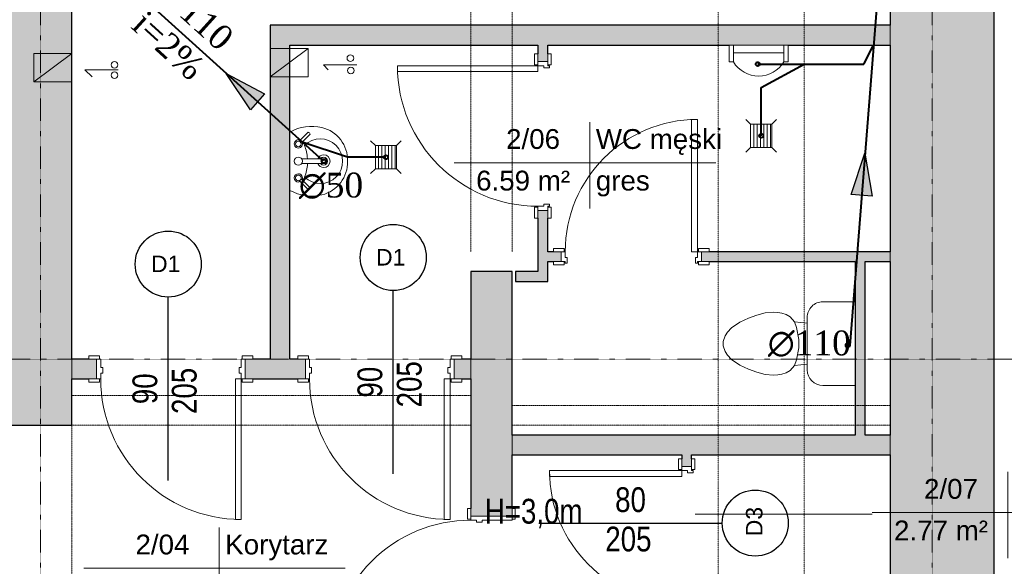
# Model space of a CAD drawing. Header units: inches. Extents: x -112469 to 885939, y -131046 to 286269.
# Tile 131 of 138: x 206705 to 212662, y -44993 to -41686. Entities that reach past the tile are written whole.
import ezdxf
from ezdxf import colors
from ezdxf.entities.mleader import LeaderData, LeaderLine
from ezdxf.math import Vec2, Vec3

# ---------------------------------------------------------------- set-up
doc = ezdxf.new("R2010")
doc.units = ezdxf.units.IN
doc.header["$MEASUREMENT"] = 0
for name, pattern in [('Aligning Line 1_8_', [0.635, 0.3175, -0.3175]), ('Linia siatki', [0.9925, 0.47, -0.2175, 0.0875, -0.2175]), ('Ukryty', [0.714375, 0.47625, -0.238125])]:
    doc.linetypes.add(name, pattern=pattern)
for name, color, linetype, lineweight in [('_IS_kan san', 34, 'Continuous', 40), ('_IS_kan san_opis', 34, 'Continuous', 25), ('A-AREA-IDEN', 251, 'Continuous', 9), ('A-DETL', 251, 'Continuous', 9), ('A-DETL-HDLN', 251, 'Ukryty', 9), ('A-DETL-MEDM', 251, 'Continuous', 25), ('A-DETL-THIN', 251, 'Continuous', 9), ('A-DOOR', 251, 'Continuous', 9), ('A-DOOR-FRAM', 251, 'Continuous', 18), ('A-WALL', 251, 'Continuous', 9), ('A-WALL-PATT', 254, 'Continuous', 25), ('G-ANNO-TEXT', 251, 'Continuous', 9), ('I-WALL', 251, 'Continuous', 9), ('P-SANR-FIXT', 251, 'Continuous', 9), ('S-GRID', 251, 'Continuous', 9)]:
    doc.layers.add(name, color=color, linetype=linetype, lineweight=lineweight)
doc.styles.add('Arial_1', font='arial.ttf', dxfattribs={"height": 12})
doc.styles.add('Arial_3', font='arial.ttf', dxfattribs={"height": 15})
doc.styles.add('Arial_4', font='arial.ttf', dxfattribs={"width": 0.8, "height": 18})
doc.styles.add('krzysiek', font='times.ttf')
doc.styles.get("Standard").update_dxf_attribs({"font": 'arial.ttf'})

# ---------------------------------------------------------------- blocks, each defined once
blk = doc.blocks.new('Etyk_pom_1_mala - Etyk_pom_1_mala-219433-6_Poziom posadzka II pietra')
at = {"layer": 'A-AREA-IDEN'}
for p, q in [((-0.0958, 0.1444), (-0.0958, -0.3781)), ((-0.9154, -0.1015), (0.6661, -0.1015))]:
    blk.add_line(p, q, dxfattribs=at)
blk = doc.blocks.new('Drzwi-wewnętrzne-jednoskrzydłowe-dwupanelowe-drewniane - 800 x 2100mm-716961-6_Poziom posadzka II pietra')
at = {"layer": 'A-DOOR', "lineweight": 18}
for p, q in [((40, 82.68), (36.5, 82.68)), ((36.5, 82.68), (36.5, 2.68)), ((40, 2.68), (40, 82.68)), ((36.5, 2.68), (40, 2.68))]:
    blk.add_line(p, q, dxfattribs=at)
at = {"layer": 'A-DOOR'}
for p, q in [((-40.64, 4.68), (-47.14, 4.68)), ((-47.14, 4.68), (-47.14, 2.68)), ((-47.14, 2.68), (-40.64, 2.68)), ((-40.64, 2.68), (-40.64, 4.68)), ((47.13, 4.68), (40.63, 4.68)), ((40.63, 4.68), (40.63, 2.68)), ((40.63, 2.68), (47.13, 2.68)), ((47.13, 2.68), (47.13, 4.68)), ((-40.64, -3.32), (-47.14, -3.32)), ((-47.14, -3.32), (-47.14, -5.32)), ((-47.14, -5.32), (-40.64, -5.32)), ((-40.64, -5.32), (-40.64, -3.32)), ((47.13, -3.32), (40.63, -3.32)), ((40.63, -3.32), (40.63, -5.32)), ((40.63, -5.32), (47.13, -5.32)), ((47.13, -5.32), (47.13, -3.32))]:
    blk.add_line(p, q, dxfattribs=at)
blk.add_arc((40, 2.68), 80, 90, 180, dxfattribs=at)
at = {"layer": 'A-DOOR-FRAM'}
for p, q in [((-40, 2.68), (-42.5, 2.68)), ((-42.5, 2.68), (-42.5, -3.32)), ((-40, -0.82), (-40, 2.68)), ((40, 2.68), (40, -0.82)), ((42.5, 2.68), (40, 2.68)), ((42.5, -3.32), (42.5, 2.68)), ((-42.5, -3.32), (-40, -3.32)), ((-38.73, -0.82), (-40, -0.82)), ((-40, -3.32), (-40, -4.31)), ((-40, -4.31), (-38.73, -4.31)), ((-38.73, -4.31), (-38.73, -0.82)), ((40, -0.82), (38.73, -0.82)), ((38.73, -0.82), (38.73, -4.31)), ((38.73, -4.31), (40, -4.31)), ((40, -4.31), (40, -3.32)), ((40, -3.32), (42.5, -3.32))]:
    blk.add_line(p, q, dxfattribs=at)
blk = doc.blocks.new('Pisuar - ścienny - 3D - Pisuar - ścienny - 3D-716118-6_Poziom posadzka II pietra')
at = {"layer": 'P-SANR-FIXT'}
for p, q in [((-26.15, 16.16), (-28.69, 16.16)), ((-28.69, 16.16), (-28.69, 6)), ((-26.15, 16.16), (-26.15, 6)), ((6.92, 16.16), (4.33, 16.16)), ((4.33, 16.16), (4.33, 6)), ((6.92, 6), (6.92, 16.16)), ((-28.69, 6), (6.92, 6)), ((4.33, 10.69), (-26.15, 10.69)), ((-26.15, 10.69), (-26.15, 6)), ((4.33, 6), (4.33, 10.69))]:
    blk.add_line(p, q, dxfattribs=at)
blk.add_arc((-10.91, 7), 17.78, 31.00272, 148.99728, dxfattribs=at)
blk = doc.blocks.new('Drzwi-wewnętrzne-jednoskrzydłowe-dwupanelowe-drewniane - 900 x 2100mm-721553-6_Poziom posadzka II pietra')
at = {"layer": 'A-DOOR', "lineweight": 18}
for p, q in [((42.5, 87.68), (39, 87.68)), ((39, 87.68), (39, 2.68)), ((42.5, 2.68), (42.5, 87.68)), ((39, 2.68), (42.5, 2.68))]:
    blk.add_line(p, q, dxfattribs=at)
at = {"layer": 'A-DOOR'}
for p, q in [((-43.14, 4.68), (-49.64, 4.68)), ((-49.64, 4.68), (-49.64, 2.68)), ((-49.64, 2.68), (-43.14, 2.68)), ((-43.14, 2.68), (-43.14, 4.68)), ((49.63, 4.68), (43.13, 4.68)), ((43.13, 4.68), (43.13, 2.68)), ((43.13, 2.68), (49.63, 2.68)), ((49.63, 2.68), (49.63, 4.68)), ((-43.14, -3.32), (-49.64, -3.32)), ((-49.64, -3.32), (-49.64, -5.32)), ((-49.64, -5.32), (-43.14, -5.32)), ((-43.14, -5.32), (-43.14, -3.32)), ((49.63, -3.32), (43.13, -3.32)), ((43.13, -3.32), (43.13, -5.32)), ((43.13, -5.32), (49.63, -5.32)), ((49.63, -5.32), (49.63, -3.32))]:
    blk.add_line(p, q, dxfattribs=at)
blk.add_arc((42.5, 2.68), 85, 90, 180, dxfattribs=at)
at = {"layer": 'A-DOOR-FRAM'}
for p, q in [((-42.5, 2.68), (-45, 2.68)), ((-45, 2.68), (-45, -3.32)), ((-42.5, -0.82), (-42.5, 2.68)), ((42.5, 2.68), (42.5, -0.82)), ((45, 2.68), (42.5, 2.68)), ((45, -3.32), (45, 2.68)), ((-45, -3.32), (-42.5, -3.32)), ((-41.23, -0.82), (-42.5, -0.82)), ((-42.5, -3.32), (-42.5, -4.31)), ((-42.5, -4.31), (-41.23, -4.31)), ((-41.23, -4.31), (-41.23, -0.82)), ((42.5, -0.82), (41.23, -0.82)), ((41.23, -0.82), (41.23, -4.31)), ((41.23, -4.31), (42.5, -4.31)), ((42.5, -4.31), (42.5, -3.32)), ((42.5, -3.32), (45, -3.32))]:
    blk.add_line(p, q, dxfattribs=at)
blk = doc.blocks.new('Muszla klozetowa domowa - 3D - Muszla klozetowa domowa - 3D-336748-6_Poziom posadzka II pietra')
at = {"layer": 'P-SANR-FIXT'}
for p, q in [((-25.34, 29.84), (-25.34, 49.47)), ((25.34, 49.47), (25.34, 29.84)), ((15.87, 20.38), (-15.88, 20.38)), ((-12.35, 20.38), (-13.23, 12.7)), ((12.35, 20.38), (13.23, 12.7)), ((-13.23, 12.7), (-16.26, 10.16)), ((-9.74, 13.97), (-13.23, 12.7)), ((-2.54, 15.24), (-9.74, 13.97)), ((2.54, 15.24), (-2.54, 15.24)), ((9.74, 13.97), (2.54, 15.24)), ((13.23, 12.7), (9.74, 13.97)), ((16.26, 10.16), (13.23, 12.7)), ((-17.7, 7.62), (-18.38, 5.08)), ((-16.26, 10.16), (-17.7, 7.62)), ((17.7, 7.62), (16.26, 10.16)), ((18.38, 5.08), (17.7, 7.62)), ((-18.83, 2.53), (-19.05, 0)), ((-19.05, 0), (-18.61, -5.06)), ((-18.38, 5.08), (-18.83, 2.53)), ((18.83, 2.53), (18.38, 5.08)), ((18.61, -5.06), (19.05, 0)), ((19.05, 0), (18.83, 2.53)), ((-18.61, -5.06), (-17.24, -10.16)), ((17.24, -10.16), (18.61, -5.06)), ((-17.24, -10.16), (-15.39, -15.24)), ((15.39, -15.24), (17.24, -10.16)), ((-15.39, -15.24), (-13.02, -20.32)), ((13.02, -20.32), (15.39, -15.24)), ((-13.02, -20.32), (-9.5, -25.4)), ((9.5, -25.4), (13.02, -20.32)), ((-9.5, -25.4), (-6.96, -27.94)), ((-6.96, -27.94), (-4.76, -29.21)), ((-4.76, -29.21), (-1.27, -30.48)), ((1.27, -30.48), (4.76, -29.21)), ((4.76, -29.21), (6.96, -27.94)), ((6.96, -27.94), (9.5, -25.4)), ((-1.27, -30.48), (1.27, -30.48))]:
    blk.add_line(p, q, dxfattribs=at)
for centre, start, end in [((-15.88, 29.84), 180, 270), ((15.87, 29.84), 270, 360)]:
    blk.add_arc(centre, 9.46, start, end, dxfattribs=at)
blk = doc.blocks.new('Lavabo mural - 05 - 440mm x 350mm-346807-6_Poziom posadzka II pietra')
at = {"layer": 'P-SANR-FIXT'}
for p, q in [((-17.19, -11.05), (-11.74, -5.6)), ((17.5, -11.05), (12.05, -5.6)), ((-16.1, -12.14), (-10.65, -6.69)), ((-1.5, -21.49), (-1.5, -7.07)), ((1.5, -21.49), (1.5, -7.07)), ((16.41, -12.14), (10.96, -6.69))]:
    blk.add_line(p, q, dxfattribs=at)
for centre, radius, start, end in [((5.33, -13.08), 26.44, 150.36495, 193.63505), ((-5.33, -13.08), 26.44, 346.36495, 29.63505), ((-10.13, -5.07), 2.5, 0, 180), ((-10.13, -5.07), 2.5, 180, 207.05328), ((-10.13, -5.07), 1.7, 360, 180), ((-10.13, -5.07), 1.7, 180, 198.05956), ((-10.13, -5.07), 1.7, 198.05956, 360), ((-10.13, -5.07), 2.5, 242.94672, 0), ((0, -5.07), 2.5, 0, 180), ((0, -5.07), 2.5, 180, 0), ((10.43, -5.07), 2.5, 360, 180), ((10.43, -5.07), 2.5, 180, 297.05328), ((10.43, -5.07), 1.7, 0, 180), ((10.43, -5.07), 1.7, 180, 0), ((10.43, -5.07), 2.5, 332.94672, 360), ((0, -18.36), 13.5, 135.46291, 45.05561), ((-0.16, 16.03), 26.66, 249.19864, 267.10928), ((-0.16, 16.03), 26.66, 273.5606, 291.31988), ((0, -20.36), 3.86, 112.88275, 180), ((0, -20.36), 3.86, 360, 67.11782), ((-0.59, -14.51), 20.35, 193.63505, 271.65578), ((0, -20.36), 3.86, 180, 360), ((0, -20.36), 2.35, 129.68263, 180), ((0, -20.36), 2.35, 180, 360), ((0.59, -14.51), 20.35, 268.34422, 346.36495), ((0, -20.36), 2.35, 360, 50.3185)]:
    blk.add_arc(centre, radius, start, end, dxfattribs=at)
for centre, major_axis, ratio, start_param, end_param in [((-16.65, -11.59), (-0.545, 0.545), 0.274309, 0, 3.141593), ((16.95, -11.59), (0.545, 0.545), 0.274309, 3.141593, 6.283185), ((0, -21.49), (-1.5, 0), 0.428525, 0, 3.141593)]:
    blk.add_ellipse(centre, major_axis=major_axis, ratio=ratio, start_param=start_param, end_param=end_param, dxfattribs=at)
blk = doc.blocks.new('Drzwi-wewnętrzne-jednoskrzydłowe-dwupanelowe-drewniane - 900 x 2100mm-634629-6_Poziom posadzka II pietra')
at = {"layer": 'A-DOOR'}
for p, q in [((-49.64, 8.32), (-43.14, 8.32)), ((-49.64, 6.32), (-49.64, 8.32)), ((-43.14, 6.32), (-49.64, 6.32)), ((-43.14, 8.32), (-43.14, 6.32)), ((43.13, 8.32), (49.63, 8.32)), ((43.13, 6.32), (43.13, 8.32)), ((49.63, 6.32), (43.13, 6.32)), ((49.63, 8.32), (49.63, 6.32)), ((-49.64, -5.68), (-43.14, -5.68)), ((-49.64, -7.68), (-49.64, -5.68)), ((-43.14, -5.68), (-43.14, -7.68)), ((43.13, -5.68), (49.63, -5.68)), ((43.13, -7.68), (43.13, -5.68)), ((49.63, -5.68), (49.63, -7.68)), ((-43.14, -7.68), (-49.64, -7.68)), ((49.63, -7.68), (43.13, -7.68))]:
    blk.add_line(p, q, dxfattribs=at)
at = {"layer": 'A-DOOR', "lineweight": 18}
for p, q in [((39, -5.68), (42.5, -5.68)), ((39, -90.68), (39, -5.68)), ((42.5, -5.68), (42.5, -90.68)), ((42.5, -90.68), (39, -90.68))]:
    blk.add_line(p, q, dxfattribs=at)
at = {"layer": 'A-DOOR'}
blk.add_arc((42.5, -5.68), 85, 180, 270, dxfattribs=at)
at = {"layer": 'A-DOOR-FRAM'}
for p, q in [((-45, 6.32), (-42.5, 6.32)), ((-45, -5.68), (-45, 6.32)), ((-42.5, 6.32), (-42.5, 1.31)), ((42.5, 6.32), (45, 6.32)), ((42.5, 1.31), (42.5, 6.32)), ((45, 6.32), (45, -5.68)), ((-42.5, 1.31), (-41.23, 1.31)), ((-41.23, 1.31), (-41.23, -2.18)), ((41.23, 1.31), (42.5, 1.31)), ((41.23, -2.18), (41.23, 1.31)), ((-42.5, -5.68), (-45, -5.68)), ((-42.5, -2.18), (-42.5, -5.68)), ((-41.23, -2.18), (-42.5, -2.18)), ((42.5, -2.18), (41.23, -2.18)), ((42.5, -5.68), (42.5, -2.18)), ((45, -5.68), (42.5, -5.68))]:
    blk.add_line(p, q, dxfattribs=at)
blk = doc.blocks.new('Drzwi-wewnętrzne-jednoskrzydłowe-dwupanelowe-drewniane - 900 x 2100mm-621300-6_Poziom posadzka II pietra')
at = {"layer": 'A-DOOR'}
for p, q in [((-49.64, 14.82), (-43.14, 14.82)), ((-49.64, 12.82), (-49.64, 14.82)), ((-43.14, 12.82), (-49.64, 12.82)), ((-43.14, 14.82), (-43.14, 12.82)), ((43.13, 14.82), (49.63, 14.82)), ((43.13, 12.82), (43.13, 14.82)), ((49.63, 12.82), (43.13, 12.82)), ((49.63, 14.82), (49.63, 12.82)), ((-49.64, -12.18), (-43.14, -12.18)), ((-49.64, -14.18), (-49.64, -12.18)), ((-43.14, -14.18), (-49.64, -14.18)), ((-43.14, -12.18), (-43.14, -14.18)), ((43.13, -12.18), (49.63, -12.18)), ((43.13, -14.18), (43.13, -12.18)), ((49.63, -14.18), (43.13, -14.18)), ((49.63, -12.18), (49.63, -14.18))]:
    blk.add_line(p, q, dxfattribs=at)
at = {"layer": 'A-DOOR', "lineweight": 18}
for p, q in [((39, -12.18), (42.5, -12.18)), ((39, -97.18), (39, -12.18)), ((42.5, -12.18), (42.5, -97.18)), ((42.5, -97.18), (39, -97.18))]:
    blk.add_line(p, q, dxfattribs=at)
at = {"layer": 'A-DOOR'}
blk.add_arc((42.5, -12.18), 85, 180, 270, dxfattribs=at)
at = {"layer": 'A-DOOR-FRAM'}
for p, q in [((-45, 12.82), (-42.5, 12.82)), ((-45, -12.18), (-45, 12.82)), ((-42.5, 12.82), (-42.5, -5.19)), ((42.5, 12.82), (45, 12.82)), ((42.5, -5.19), (42.5, 12.82)), ((45, 12.82), (45, -12.18)), ((-42.5, -5.19), (-41.23, -5.19)), ((-41.23, -5.19), (-41.23, -8.68)), ((41.23, -5.19), (42.5, -5.19)), ((41.23, -8.68), (41.23, -5.19)), ((-42.5, -8.68), (-42.5, -12.18)), ((-41.23, -8.68), (-42.5, -8.68)), ((42.5, -8.68), (41.23, -8.68)), ((42.5, -12.18), (42.5, -8.68)), ((-42.5, -12.18), (-45, -12.18)), ((45, -12.18), (42.5, -12.18))]:
    blk.add_line(p, q, dxfattribs=at)
blk = doc.blocks.new('2 PIĘTRO')
at = {"layer": 'A-WALL-PATT', "lineweight": 9}
for points in [[(209533.54, -19445.71), (209533.54, -4345.71), (208903.54, -4345.71), (208903.54, -19445.71)], [(205153.54, -9605.71), (205273.54, -9605.71), (205273.54, -7585.71), (205153.54, -7585.71), (205153.54, -9567.62)], [(208261.2, -7705.71), (208903.54, -7705.71), (208903.54, -7585.71), (205273.54, -7585.71), (205273.54, -7705.71), (208047.43, -7705.71)], [(208753.54, -10065.71), (208753.54, -9015.71), (208693.54, -9015.71), (208693.54, -10065.71)], [(206638.54, -9135.71), (206833.54, -9135.71), (206833.54, -9075.71), (206638.54, -9075.71)], [(207703.54, -10185.71), (208903.54, -10185.71), (208903.54, -10065.71), (206616.84, -10065.71), (206616.84, -10185.71), (207643.54, -10185.71)]]:
    blk.add_hatch(color=251, dxfattribs=at).paths.add_polyline_path(points)
h = blk.add_hatch(color=251, dxfattribs=at)
h.paths.add_polyline_path([(203753.54, -19445.71), (203953.54, -19445.71), (203953.54, -12155.71), (203553.54, -12155.71), (203553.54, -19445.71)])
h.paths.add_polyline_path([(203553.54, -9885.71), (203953.54, -9885.71), (203953.54, -4975.71), (203553.54, -4975.71), (203553.54, -9567.62)])
h = blk.add_hatch(color=251, dxfattribs=at)
h.paths.add_polyline_path([(206833.54, -9075.71), (206833.54, -8705.71), (206773.54, -8705.71), (206773.54, -9075.71)])
h.paths.add_polyline_path([(206808.54, -7805.71), (206833.54, -7805.71), (206833.54, -7705.71), (206773.54, -7705.71), (206773.54, -7805.71)])
h = blk.add_hatch(color=251, dxfattribs=at)
h.paths.add_polyline_path([(208903.54, -9015.71), (208903.54, -8955.71), (207763.54, -8955.71), (207763.54, -9015.71), (208753.54, -9015.71)])
h.paths.add_polyline_path([(206833.54, -9015.71), (206913.54, -9015.71), (206913.54, -8955.71), (206833.54, -8955.71)])
h = blk.add_hatch(color=251, dxfattribs=at)
h.paths.add_polyline_path([(206366.84, -12155.71), (206616.84, -12155.71), (206616.84, -11455.71), (206366.84, -11455.71), (206366.84, -11755.71)])
h.paths.add_polyline_path([(206436.76, -10555.71), (206616.84, -10555.71), (206616.84, -9075.71), (206366.84, -9075.71), (206366.84, -10555.71), (206401.84, -10555.71)])
h = blk.add_hatch(color=251, dxfattribs=at)
h.paths.add_polyline_path([(206366.84, -9725.71), (206366.84, -9605.71), (206266.84, -9605.71), (206266.84, -9725.71), (206313.19, -9725.71)])
h.paths.add_polyline_path([(203953.54, -9725.71), (204103.54, -9725.71), (204103.54, -9605.71), (203953.54, -9605.71), (203953.54, -9655.78)])
h.paths.add_polyline_path([(205049.89, -9725.71), (205366.84, -9725.71), (205366.84, -9605.71), (205003.54, -9605.71), (205003.54, -9725.71)])
h = blk.add_hatch(color=251, dxfattribs=at)
h.paths.add_polyline_path([(203953.54, -10005.71), (203953.54, -9885.71), (201208.54, -9885.71), (201208.54, -10005.71), (203058.81, -10005.71)])
h.paths.add_polyline_path([(200262.19, -10005.71), (200308.54, -10005.71), (200308.54, -9885.71), (200133.54, -9885.71), (200133.54, -10005.71)])
h = blk.add_hatch(color=251, dxfattribs=at)
h.paths.add_polyline_path([(207643.54, -11755.71), (207703.54, -11755.71), (207703.54, -11105.71), (207643.54, -11105.71), (207643.54, -11152.06)])
h.paths.add_polyline_path([(207703.54, -10255.71), (207703.54, -10185.71), (207643.54, -10185.71), (207643.54, -10255.71), (207678.54, -10255.71)])
at = {"layer": 'A-AREA-IDEN', "color": 251}
blk.add_line((207724.96, -10544.9), (208795.74, -10544.9), dxfattribs=at)
at = {"layer": 'A-DETL', "color": 251, "linetype": 'Aligning Line 1_8_'}
for p, q in [((208383.54, -5495.71), (208383.54, -18925.71)), ((207863.54, -6015.71), (207863.54, -18405.71))]:
    blk.add_line(p, q, dxfattribs=at)
at = {"layer": 'A-DETL', "color": 251, "lineweight": 18}
for p, q in [((205383.54, -7725.71), (205153.54, -7897.8)), ((205153.54, -7725.71), (205153.54, -7897.8)), ((205383.54, -7725.71), (205153.54, -7725.71)), ((205383.54, -7897.8), (205383.54, -7725.71)), ((203953.54, -7755.71), (203723.54, -7927.8)), ((203723.54, -7755.71), (203723.54, -7927.8)), ((203953.54, -7755.71), (203723.54, -7755.71)), ((203953.54, -7927.8), (203953.54, -7755.71)), ((204033.54, -7856.1), (204075.97, -7898.52)), ((204033.54, -7856.1), (204233.54, -7856.1)), ((205477.23, -7826.1), (205505.52, -7854.38)), ((205677.23, -7826.1), (205477.23, -7826.1)), ((205477.23, -7826.1), (205677.23, -7826.1)), ((205383.54, -7897.8), (205153.54, -7897.8)), ((203953.54, -7927.8), (203723.54, -7927.8))]:
    blk.add_line(p, q, dxfattribs=at)
for centre in [(205638.95, -7784.67), (204212.62, -7824.81), (205642.17, -7859.62), (204211.69, -7887.19)]:
    blk.add_circle(centre, 20, dxfattribs=at)
at = {"layer": 'A-DETL-HDLN', "color": 251}
for p, q in [((206366.84, -8955.71), (206366.84, -6875.71)), ((206616.84, -8955.71), (206616.84, -6875.71)), ((203953.54, -9825.71), (206366.84, -9825.71)), ((206616.84, -9885.71), (208903.54, -9885.71)), ((203953.54, -10005.71), (206366.84, -10005.71)), ((203953.54, -10005.71), (203953.54, -11755.71)), ((206616.84, -10005.71), (208903.54, -10005.71))]:
    blk.add_line(p, q, dxfattribs=at)
at = {"layer": 'A-DETL-MEDM', "color": 251}
for p, q in [((204537.17, -10340.71), (204537.17, -9230.71)), ((205898.32, -10300.71), (205898.32, -9190.71)), ((206778.28, -10597.83), (207888.28, -10597.83))]:
    blk.add_line(p, q, dxfattribs=at)
for centre in [(205898.32, -8990.71), (204537.17, -9030.71), (208088.28, -10597.83)]:
    blk.add_circle(centre, 200, dxfattribs=at)
at = {"layer": 'A-DETL-THIN', "color": 251}
for p, q in [((208060.02, -8183.99), (208031.74, -8155.71)), ((208188.24, -8183.99), (208216.52, -8155.71)), ((208060.02, -8324.59), (208060.02, -8183.99)), ((208060.02, -8183.99), (208188.24, -8183.99)), ((208080.02, -8183.99), (208080.02, -8324.59)), ((208100.02, -8183.99), (208100.02, -8324.59)), ((208120.02, -8183.99), (208120.02, -8324.59)), ((208140.02, -8183.99), (208140.02, -8324.59)), ((208160.02, -8183.99), (208160.02, -8324.59)), ((208180.02, -8183.99), (208180.02, -8324.59)), ((208188.24, -8183.99), (208188.24, -8324.59)), ((205790.02, -8313.99), (205761.74, -8285.71)), ((205790.02, -8454.59), (205790.02, -8313.99)), ((205790.02, -8313.99), (205918.24, -8313.99)), ((205810.02, -8313.99), (205810.02, -8454.59)), ((205830.02, -8313.99), (205830.02, -8454.59)), ((205850.02, -8313.99), (205850.02, -8454.59)), ((205870.02, -8313.99), (205870.02, -8454.59)), ((205890.02, -8313.99), (205890.02, -8454.59)), ((205910.02, -8313.99), (205910.02, -8454.59)), ((205918.24, -8313.99), (205946.52, -8285.71)), ((205918.24, -8313.99), (205918.24, -8454.59)), ((208060.02, -8324.59), (208031.74, -8352.87)), ((208188.24, -8324.59), (208060.02, -8324.59)), ((208188.24, -8324.59), (208216.52, -8352.87)), ((205790.02, -8454.59), (205761.74, -8482.87)), ((205918.24, -8454.59), (205790.02, -8454.59)), ((205918.24, -8454.59), (205946.52, -8482.87))]:
    blk.add_line(p, q, dxfattribs=at)
at = {"layer": 'A-WALL', "color": 251, "lineweight": 25}
for p, q in [((209533.54, -20075.71), (209533.54, -4345.71)), ((208903.54, -4975.71), (208903.54, -7585.71)), ((208903.54, -7585.71), (205153.54, -7585.71)), ((205153.54, -7585.71), (205153.54, -9605.71)), ((205273.54, -7705.71), (206773.54, -7705.71)), ((205273.54, -9605.71), (205273.54, -7705.71)), ((206773.54, -7705.71), (206773.54, -7759.36)), ((206833.54, -7759.36), (206833.54, -7705.71)), ((206833.54, -7705.71), (207930.49, -7705.71)), ((208286.6, -7705.71), (208903.54, -7705.71)), ((208903.54, -7705.71), (208903.54, -8955.71)), ((206773.54, -8752.06), (206773.54, -9075.71)), ((206833.54, -8955.71), (206833.54, -8752.06)), ((206867.19, -8955.71), (206833.54, -8955.71)), ((208903.54, -8955.71), (207809.89, -8955.71)), ((206833.54, -9135.71), (206833.54, -9015.71)), ((206833.54, -9015.71), (206867.19, -9015.71)), ((207809.89, -9015.71), (208693.54, -9015.71)), ((208693.54, -9015.71), (208693.54, -10065.71)), ((208753.54, -10065.71), (208753.54, -9015.71)), ((208753.54, -9015.71), (208903.54, -9015.71)), ((208903.54, -9015.71), (208903.54, -10065.71)), ((206616.84, -9075.71), (206366.84, -9075.71)), ((206366.84, -9075.71), (206366.84, -9605.71)), ((206616.84, -10065.71), (206616.84, -9075.71)), ((206638.54, -9075.71), (206638.54, -9135.71)), ((206773.54, -9075.71), (206638.54, -9075.71)), ((206638.54, -9135.71), (206833.54, -9135.71)), ((204057.19, -9605.71), (203953.54, -9605.71)), ((205153.54, -9605.71), (205049.89, -9605.71)), ((205320.49, -9605.71), (205273.54, -9605.71)), ((206366.84, -9605.71), (206313.19, -9605.71)), ((203953.54, -9725.71), (204057.19, -9725.71)), ((205049.89, -9725.71), (205320.49, -9725.71)), ((206313.19, -9725.71), (206366.84, -9725.71)), ((206366.84, -9725.71), (206366.84, -10509.36)), ((203953.54, -10005.71), (203953.54, -9885.71)), ((201254.89, -10005.71), (203953.54, -10005.71)), ((208693.54, -10065.71), (206616.84, -10065.71)), ((208903.54, -10065.71), (208753.54, -10065.71)), ((206616.84, -10185.71), (207643.54, -10185.71)), ((206616.84, -10509.36), (206616.84, -10185.71)), ((207643.54, -10185.71), (207643.54, -10209.36)), ((207703.54, -10209.36), (207703.54, -10185.71)), ((207703.54, -10185.71), (208903.54, -10185.71)), ((208903.54, -10185.71), (208903.54, -11755.71))]:
    blk.add_line(p, q, dxfattribs=at)
at = {"layer": 'A-WALL', "color": 251}
for p, q in [((208903.54, -7705.71), (208903.54, -7585.71)), ((208903.54, -9015.71), (208903.54, -8955.71)), ((203953.54, -9605.71), (203953.54, -9725.71)), ((206366.84, -9725.71), (206366.84, -9605.71)), ((206616.84, -10065.71), (206616.84, -10185.71)), ((208903.54, -10185.71), (208903.54, -10065.71))]:
    blk.add_line(p, q, dxfattribs=at)
at = {"layer": 'I-WALL', "color": 251, "lineweight": 25}
for p, q in [((203953.54, -9605.71), (203953.54, -4975.71)), ((203953.54, -9885.71), (203953.54, -9725.71))]:
    blk.add_line(p, q, dxfattribs=at)
at = {"layer": 'S-GRID', "color": 251, "linetype": 'Linia siatki'}
for p, q in [((203763.54, -349.63), (203763.54, -23392.42)), ((209158.54, -349.63), (209158.54, -23392.42)), ((178601.56, -9605.71), (213831.77, -9605.71))]:
    blk.add_line(p, q, dxfattribs=at)
at = {"layer": 'A-AREA-IDEN', "color": 251, "xscale": 999.9999999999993, "yscale": 999.9999999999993, "zscale": 999.9999999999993}
for p in [(207183.03, -8315.66), (209711.18, -10432.7), (204941.02, -10769.2)]:
    blk.add_blockref('Etyk_pom_1_mala - Etyk_pom_1_mala-219433-6_Poziom posadzka II pietra', p, dxfattribs=at)
at = {"layer": 'A-DOOR', "color": 251, "xscale": 10, "yscale": 10, "zscale": 10}
for name, p, rotation in [('Drzwi-wewnętrzne-jednoskrzydłowe-dwupanelowe-drewniane - 900 x 2100mm-721553-6_Poziom posadzka II pietra', (206800.37, -8255.71), 90), ('Drzwi-wewnętrzne-jednoskrzydłowe-dwupanelowe-drewniane - 800 x 2100mm-716961-6_Poziom posadzka II pietra', (207670.37, -10680.71), 90), ('Drzwi-wewnętrzne-jednoskrzydłowe-dwupanelowe-drewniane - 900 x 2100mm-621300-6_Poziom posadzka II pietra', (206488.66, -11005.71), 270)]:
    blk.add_blockref(name, p, dxfattribs=dict(at, rotation=rotation))
for name, p in [('Drzwi-wewnętrzne-jednoskrzydłowe-dwupanelowe-drewniane - 800 x 2100mm-716961-6_Poziom posadzka II pietra', (207338.54, -8982.53)), ('Drzwi-wewnętrzne-jednoskrzydłowe-dwupanelowe-drewniane - 900 x 2100mm-634629-6_Poziom posadzka II pietra', (204553.54, -9668.88)), ('Drzwi-wewnętrzne-jednoskrzydłowe-dwupanelowe-drewniane - 900 x 2100mm-634629-6_Poziom posadzka II pietra', (205816.84, -9668.88))]:
    blk.add_blockref(name, p, dxfattribs=at)
at = {"layer": 'P-SANR-FIXT', "color": 251, "xscale": 10, "yscale": 10, "zscale": 10}
for name, p, rotation in [('Pisuar - ścienny - 3D - Pisuar - ścienny - 3D-716118-6_Poziom posadzka II pietra', (207999.73, -7645.71), 180), ('Lavabo mural - 05 - 440mm x 350mm-346807-6_Poziom posadzka II pietra', (205273.54, -8408.08), 89.99999999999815), ('Muszla klozetowa domowa - 3D - Muszla klozetowa domowa - 3D-336748-6_Poziom posadzka II pietra', (208198.85, -9512.31), 269.9999999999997)]:
    blk.add_blockref(name, p, dxfattribs=dict(at, rotation=rotation))
at = {"layer": 'A-AREA-IDEN', "color": 251, "char_height": 120, "attachment_point": 1, "style": 'Arial_1'}
for s, insert, width in [('2/06', (206581.12, -8213.95), 424.8944), ('WC męski', (207123.91, -8213.95), 1036.1141), ('6.59 m²', (206399.76, -8465.66), 737.5525), ('gres', (207123.91, -8465.66), 424.8944), ('2/07', (209109.27, -10330.99), 424.8944), ('2.77 m²', (208927.91, -10582.7), 737.5525), ('2/04', (204339.11, -10667.48), 424.8944), ('Korytarz', (204881.9, -10667.48), 809.7044)]:
    blk.add_mtext(s, dxfattribs=dict(at, insert=insert, width=width))
at = {"layer": 'G-ANNO-TEXT', "color": 251, "attachment_point": 1}
for s, insert, char_height, width, style in [('D1', (204432.66, -8979.46), 100, 216.4556, 'Arial_3'), ('D1', (205793.81, -8939.46), 100, 216.4556, 'Arial_3'), ('80', (207240.57, -10381.32), 150, 288.6075, 'Arial_4'), ('H=3,0m', (206452.02, -10451.21), 150, 913.9237, 'Arial_4'), ('205', (207181.04, -10619.45), 150, 432.9112, 'Arial_4')]:
    blk.add_mtext(s, dxfattribs=dict(at, insert=insert, char_height=char_height, width=width, style=style))
at = {"layer": 'G-ANNO-TEXT', "color": 251, "attachment_point": 1, "rotation": 90}
for s, insert, char_height, width, style in [('205', (205919.94, -9897.95), 150, 432.9112, 'Arial_4'), ('205', (204558.79, -9937.95), 150, 432.9112, 'Arial_4'), ('90', (205681.81, -9838.42), 150, 288.6075, 'Arial_4'), ('90', (204320.66, -9878.42), 150, 288.6075, 'Arial_4'), ('D3', (208031.88, -10678.32), 100, 216.4556, 'Arial_3')]:
    blk.add_mtext(s, dxfattribs=dict(at, insert=insert, char_height=char_height, width=width, style=style))
blk = doc.blocks.new('strzałka')
at = {"layer": '_IS_kan san_opis'}
blk.add_hatch(color=256, dxfattribs=at).paths.add_polyline_path([(115146, -19438.7), (114891, -19374.6), (115146, -19310.4)])
blk.add_lwpolyline([(115146, -19438.7), (114891, -19374.6), (115146, -19310.4), (115146, -19438.7)], close=True, dxfattribs=at)

msp = doc.modelspace()

# ---------------------------------------------------------------- block references
msp.add_blockref('2 PIĘTRO', (3066.8, -34133.8))

# ---------------------------------------------------------------- next in the draw order: linework, layer by layer
at = {"layer": '_IS_kan san'}
for p, q in [((208543.9, -42541.9), (207057.4, -41199)), ((211921.7, -41196.9), (211726.3, -43657.1)), ((211811.7, -41954.7), (211870.7, -41839.5)), ((211170.2, -41954.7), (211811.7, -41954.7)), ((211191.7, -42096.7), (211450.3, -41954.7)), ((211191.7, -42388.1), (211191.7, -42096.7)), ((208688.2, -42518.1), (208413.3, -42426.2)), ((208920.9, -42518.1), (208688.2, -42518.1))]:
    msp.add_line(p, q, dxfattribs=at)
at = {"layer": '_IS_kan san', "ltscale": 10}
for centre in [(211170.2, -41954.7), (211191.7, -42388.1), (208920.9, -42518.1), (208543.9, -42541.9), (211714.3, -43656.1)]:
    msp.add_circle(centre, 12.1, dxfattribs=at)

# ---------------------------------------------------------------- next in the draw order: block references
for p, rotation in [((135685.6, 49379.9), 317.9075677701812), ((240229.8, 70502.1), 265.4584435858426)]:
    msp.add_blockref('strzałka', p, dxfattribs=dict(rotation=rotation))

# ---------------------------------------------------------------- next in the draw order: texts
at = {"layer": '_IS_kan san_opis', "ltscale": 15, "insert": (207640.9, -41435), "char_height": 150, "width": 5085.567, "attachment_point": 1, "rotation": 317.83481, "style": 'krzysiek'}
msp.add_mtext('∅110\\Pi=2% ', dxfattribs=at)
at = {"layer": '_IS_kan san_opis', "ltscale": 15, "char_height": 150, "width": 5085.567, "attachment_point": 1, "style": 'krzysiek'}
for s, insert in [('∅50', (208394.1, -42611.5)), ('∅110', (211231.2, -43566.7))]:
    msp.add_mtext(s, dxfattribs=dict(at, insert=insert))

# ---------------------------------------------------------------- next in the draw order: leaders
at = {"layer": '_IS_kan san_opis', "ltscale": 15}
ml = msp.add_multileader_mtext('Standard', dxfattribs=at)
ml.set_content('{\\fArial Narrow|b0|i0|c238|p34;Wyprowadzić na dach\\Pi zakończyć wywiewką ∅110}', color=256)
ml.set_leader_properties()
ml.build(insert=Vec2(0, 0))
ml.multileader.update_dxf_attribs({"text_left_attachment_type": 6, "text_right_attachment_type": 6, "dogleg_length": 0.36, "arrow_head_size": 0.18})
ctx = ml.context
ctx.base_point, ctx.char_height, ctx.arrow_head_size, ctx.landing_gap_size, ctx.plane_origin = Vec3(213438.9, -40329.8), 150, 0.18, 0.09, Vec3(214763.8, -44993.3)
ctx.left_attachment, ctx.right_attachment = 6, 6
notes = []
notes.append((ctx, [(0, (1, 1, 0), (213438.5, -40329.8), (1, 0), 0.36, [(0, [(211921.7, -41196.9)], 0, [])])]))
ctx.mtext.insert, ctx.mtext.line_spacing_style, ctx.mtext.flow_direction = Vec3(213439, -40135.7), 2, 5
ml = msp.add_multileader_mtext('Standard', dxfattribs=at)
ml.set_content('{\\fArial Narrow|b0|i0|c238|p34;Wyprowadzić na dach\\Pi zakończyć wywiewką ∅110}', color=256)
ml.set_leader_properties()
ml.build(insert=Vec2(0, 0))
ml.multileader.update_dxf_attribs({"text_left_attachment_type": 6, "text_right_attachment_type": 6, "dogleg_length": 0.36, "arrow_head_size": 0.18})
ctx = ml.context
ctx.base_point, ctx.char_height, ctx.arrow_head_size, ctx.landing_gap_size, ctx.plane_origin = Vec3(203999.4, -40607.2), 150, 0.18, 0.09, Vec3(205862.2, -44898.3)
ctx.left_attachment, ctx.right_attachment, ctx.text_align_type = 6, 6, 2
notes.append((ctx, [(0, (1, 1, 0), (206157.9, -40607.2), (-1, 0), 0.36, [(0, [(207057.4, -41199)], 0, [])])]))
ctx.mtext.insert, ctx.mtext.alignment, ctx.mtext.line_spacing_style, ctx.mtext.flow_direction = Vec3(206157.4, -40413.1), 3, 2, 5
for ctx, leaders in notes:
    for number, flags, end, landing, length, lines in leaders:
        leader = LeaderData()
        leader.index, (leader.has_last_leader_line, leader.has_dogleg_vector, leader.attachment_direction) = number, flags
        leader.last_leader_point, leader.dogleg_vector, leader.dogleg_length = Vec3(end), Vec3(landing), length
        for number, points, colour, breaks in lines:
            line = LeaderLine()
            line.index, line.vertices, line.color, line.breaks = number, Vec3.list(points), colors.encode_raw_color(colour), breaks
            leader.lines.append(line)
        ctx.leaders.append(leader)

doc.saveas('drawing.dxf')
